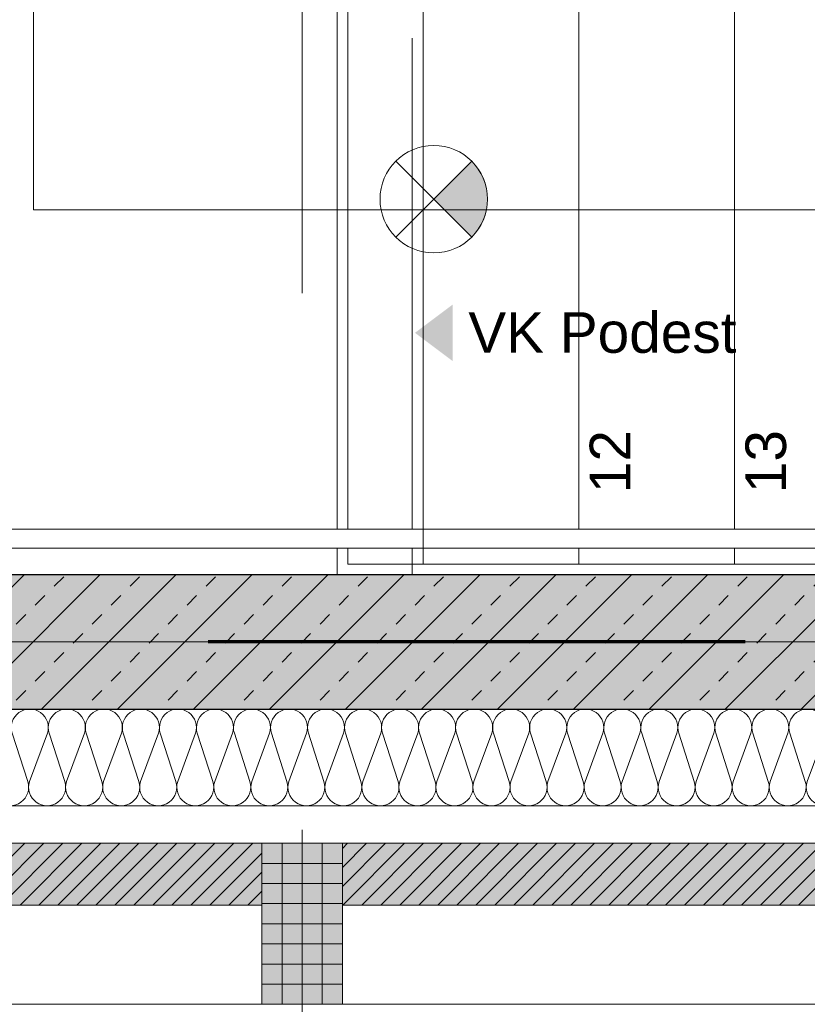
# Model space of a CAD drawing. Header units: metres. Extents: x -49 to 152, y -127 to 99.
# Tile 39 of 177: x -22.13 to -20.66, y -22.27 to -20.44. Entities that reach past the tile are written whole.
import ezdxf

# ---------------------------------------------------------------- set-up
doc = ezdxf.new("R2010")
doc.units = ezdxf.units.M
doc.header["$PDMODE"] = 1
doc.header["$PDSIZE"] = -2
for name, pattern in [('Achsen 01', [5.291531, 3.175, -1.058062, 0.352704, -0.705764]), ('gestrichelt - 01', [2, 1, -1]), ('Raster 01', [2, 1, -1])]:
    doc.linetypes.add(name, pattern=pattern)
doc.layers.get('0').update_dxf_attribs({"lineweight": 25})
for name, color, linetype, lineweight, true_color in [('013_Beton und Stahlbetonarbeiten-000 Sichtbeton-331 tragende Au', 5, 'Continuous', 5, 0x0000ff), ('013_Beton und Stahlbetonarbeiten-350 Stahlbeton Treppe Ansicht', 7, 'Continuous', 9, 0xa6a6a6), ('014_Fassadenarbeiten-000 Aufsicht Betonfertigteile', 7, 'Continuous', 9, 0xc0c0c0), ('014_Fassadenarbeiten-330 mineralische Dämmung', 7, 'Continuous', 9, 0x666666), ('AV1-Achsen', 1, 'Achsen 01', 18, 0xff0000), ('AV1-Raster', 7, 'Raster 01', 9, 0xa6a6a6)]:
    doc.layers.add(name, color=color, linetype=linetype, lineweight=lineweight, true_color=true_color)
for name, color, linetype, lineweight in [('013_Beton und Stahlbetonarbeiten-330 Außenwände', 7, 'Continuous', 25), ('014_Fassadenarbeiten-330 Betonfertigteile vertikal', 7, 'Continuous', 9), ('014_Fassadenarbeiten-330 Mauerwerk 11.5cm', 7, 'Continuous', 9), ('031_Metallbauarbeiten-340 Treppen Geländer', 7, 'Continuous', 9), ('_1.35m (3D)', 7, 'Continuous', 9), ('_GRU (2D)', 7, 'Continuous', 9), ('_OG 3 (2D)', 7, 'Continuous', 9), ('_OG 3 - DS (2D)', 7, 'Continuous', 9), ('AV1-Brandschutzkonzept-Brandschutzkonzept', 7, 'Continuous', 5), ('Bemaßung-Bemaßung', 7, 'Continuous', 9)]:
    doc.layers.add(name, color=color, linetype=linetype, lineweight=lineweight)
doc.layers.get('0').freeze()
doc.styles.add('Arial', font='arial.ttf')
doc.dimstyles.new('COE 50', dxfattribs={"dimtxt": 100.872396, "dimasz": 0.001414, "dimexe": 0.001, "dimexo": 0.01, "dimgap": 0.001, "dimtad": 1, "dimdec": 3, "dimtxsty": 'Arial', "dimblk": 'VW_SLASH-3', "dimblk1": 'VW_SLASH-3', "dimblk2": 'VW_SLASH-3', "dimcen": 0, "dimadec": 3, "dimazin": 0, "dimtfac": 0.8, "dimtdec": 3, "dimtix": 1, "dimtmove": 0, "dimatfit": 0, "dimldrblk": 'VW_SLASH-2', "dimfxl": 0.002, "dimfxlon": 1, "dimfrac": 2, "dimtolj": 1, "dimarcsym": 0})
pattern_1 = [(45, (0, 0), (0.01767767, -0.01767767), [])]

# ---------------------------------------------------------------- blocks, each defined once
blk = doc.blocks.new('Group-4')
at = {"layer": 'AV1-Raster'}
blk.add_line((-21.6, -22.95), (-21.6, 1.35), dxfattribs=at)
blk = doc.blocks.new('1.35m (3D)')
at = {"layer": 'AV1-Raster', "color": 7}
blk.add_blockref('Group-4', (0, 0), dxfattribs=at)
blk = doc.blocks.new('Group-5')
at = {"color": 255, "linetype": 'Continuous', "lineweight": 9, "transparency": 33554687}
blk.add_wipeout([(0.2575, 1.0674), (0.2282, 0.9967), (0.1575, 0.9674), (0.0868, 0.9967), (0.0575, 1.0674), (0.0868, 1.1381), (0.1575, 1.1674), (0.2282, 1.1381)], dxfattribs=at).dxf.layer = 'AV1-Brandschutzkonzept-Brandschutzkonzept'
at = {"layer": 'AV1-Brandschutzkonzept-Brandschutzkonzept', "linetype": 'Continuous', "lineweight": 0, "transparency": 33554687}
h = blk.add_hatch(color=92, dxfattribs=at)
edge = h.paths.add_edge_path()
edge.add_line((0.1575, 1.0674), (0.2282, 0.9967))
edge.add_arc((0.1575, 1.0674), 0.1, 315, 405)
edge.add_line((0.2282, 1.1381), (0.1575, 1.0674))
at = {"layer": 'AV1-Brandschutzkonzept-Brandschutzkonzept', "color": 92, "linetype": 'Continuous', "lineweight": 9, "transparency": 33554687}
for p, q in [((0.0868, 0.9967), (0.2282, 1.1381)), ((0.2282, 0.9967), (0.0868, 1.1381))]:
    blk.add_line(p, q, dxfattribs=at)
at = {"layer": 'AV1-Brandschutzkonzept-Brandschutzkonzept', "color": 92, "linetype": 'Continuous', "lineweight": 9, "transparency": 33554687, "flags": 128}
blk.add_lwpolyline([(0.1575, 1.0674), (0.2282, 0.9967, 0.414214), (0.2282, 1.1381)], format="xyb", close=True, dxfattribs=at)
at = {"layer": 'AV1-Brandschutzkonzept-Brandschutzkonzept', "color": 92, "linetype": 'Continuous', "lineweight": 9, "transparency": 33554687}
blk.add_circle((0.1575, 1.0674), 0.1, dxfattribs=at)
blk = doc.blocks.new('Sicherheitsbeleuchtung')
at = {"layer": 'AV1-Brandschutzkonzept-Brandschutzkonzept', "color": 7, "transparency": 33554687}
blk.add_blockref('Group-5', (0, 0), dxfattribs=at)
blk = doc.blocks.new('OG 3 - DS (2D)')
at = {"layer": 'AV1-Brandschutzkonzept-Brandschutzkonzept', "color": 7}
blk.add_blockref('Sicherheitsbeleuchtung', (-21.5125, -21.8424), dxfattribs=at)
blk = doc.blocks.new('Group-77')
at = {"layer": '013_Beton und Stahlbetonarbeiten-350 Stahlbeton Treppe Ansicht', "linetype": 'Raster 01'}
blk.add_line((-21.395, -21.475), (-21.395, -18.625), dxfattribs=at)
at = {"layer": '013_Beton und Stahlbetonarbeiten-350 Stahlbeton Treppe Ansicht', "color": 252, "linetype": 'Continuous', "true_color": 0x888888}
for p, q in [((-21.515, -21.455), (-21.515, -20.135)), ((-21.375, -21.455), (-21.375, -20.135))]:
    blk.add_line(p, q, dxfattribs=at)
at = {"layer": '013_Beton und Stahlbetonarbeiten-350 Stahlbeton Treppe Ansicht', "linetype": 'Continuous'}
for p, q in [((-21.085, -20.135), (-21.085, -21.455)), ((-20.795, -20.135), (-20.795, -21.455)), ((-17.755, -21.455), (-21.515, -21.455))]:
    blk.add_line(p, q, dxfattribs=at)
at = {"layer": '013_Beton und Stahlbetonarbeiten-350 Stahlbeton Treppe Ansicht', "linetype": 'Continuous', "flags": 128}
blk.add_lwpolyline([(-21.535, -18.625), (-21.535, -19.985), (-21.395, -19.985), (-21.395, -20.115), (-21.535, -20.115), (-21.535, -21.475)], dxfattribs=at)
at = {"layer": '013_Beton und Stahlbetonarbeiten-350 Stahlbeton Treppe Ansicht', "color": 8, "linetype": 'Continuous', "lineweight": 18, "transparency": 33554687, "flags": 128}
blk.add_lwpolyline([(-18.185, -20.795), (-22.1, -20.795), (-22.1, -19.305), (-18.185, -19.305)], dxfattribs=at)
at = {"layer": '013_Beton und Stahlbetonarbeiten-350 Stahlbeton Treppe Ansicht', "color": 7, "lineweight": 13, "transparency": 33554687}
blk.add_solid([(-21.32, -20.9715), (-21.39, -21.024), (-21.32, -21.0765)], dxfattribs=at)
at = {"layer": '013_Beton und Stahlbetonarbeiten-350 Stahlbeton Treppe Ansicht', "color": 7, "transparency": 33554687, "insert": (-21.32, -20.9856), "char_height": 0.07565, "attachment_point": 1, "line_spacing_factor": 0.971931, "style": 'Arial'}
blk.add_mtext(' VK Podest', dxfattribs=at)
at = {"layer": '013_Beton und Stahlbetonarbeiten-350 Stahlbeton Treppe Ansicht', "char_height": 0.07565, "attachment_point": 3, "rotation": 90, "line_spacing_factor": 0.971931, "style": 'Arial'}
for s, insert in [('12', (-21.0647, -21.2052, -3.29)), ('13', (-20.7747, -21.2052, -3.29))]:
    blk.add_mtext(s, dxfattribs=dict(at, insert=insert))
blk = doc.blocks.new('Group-79')
at = {"color": 255, "linetype": 'Continuous', "lineweight": 9}
blk.add_wipeout([(-22.74, -21.39), (-21.375, -21.39), (-21.375, -21.425), (-22.775, -21.425), (-22.775, -18.675), (-21.085, -18.675), (-21.085, -18.71), (-22.74, -18.71)], dxfattribs=at).dxf.layer = '031_Metallbauarbeiten-340 Treppen Geländer'
at = {"layer": '031_Metallbauarbeiten-340 Treppen Geländer', "color": 253, "linetype": 'Continuous', "lineweight": 9, "flags": 128}
blk.add_lwpolyline([(-22.74, -21.39), (-21.375, -21.39), (-21.375, -21.425), (-22.775, -21.425), (-22.775, -18.675), (-21.085, -18.675), (-21.085, -18.71), (-22.74, -18.71)], close=True, dxfattribs=at)
at = {"color": 255, "linetype": 'Continuous', "lineweight": 9}
blk.add_wipeout([(-21.375, -21.39), (-18.185, -21.39), (-18.185, -21.425), (-21.375, -21.425)], dxfattribs=at).dxf.layer = '031_Metallbauarbeiten-340 Treppen Geländer'
at = {"layer": '031_Metallbauarbeiten-340 Treppen Geländer', "color": 253, "linetype": 'Continuous', "lineweight": 9, "flags": 128}
blk.add_lwpolyline([(-21.375, -21.39), (-18.185, -21.39), (-18.185, -21.425), (-21.375, -21.425)], close=True, dxfattribs=at)
blk = doc.blocks.new('Group-328')
at = {"layer": '014_Fassadenarbeiten-330 mineralische Dämmung', "transparency": 33554687, "flags": 128}
blk.add_lwpolyline([(-21.86, 20.5942, -1.372995), (-21.86, 20.6598), (-21.77, 20.6265, 1.372583), (-21.77, 20.6921), (-21.86, 20.6632, -1.372995), (-21.86, 20.7287), (-21.77, 20.6955, 1.372583), (-21.77, 20.761), (-21.86, 20.7321, -1.372995), (-21.86, 20.7977), (-21.77, 20.7644, 1.372583), (-21.77, 20.83), (-21.86, 20.801, -1.372995), (-21.86, 20.8666), (-21.77, 20.8333, 1.372583), (-21.77, 20.8989), (-21.86, 20.87, -1.372995), (-21.86, 20.9356), (-21.77, 20.9023, 1.372583), (-21.77, 20.9679), (-21.86, 20.9389, -1.372995), (-21.86, 21.0045), (-21.77, 20.9712, 1.372583), (-21.77, 21.0368), (-21.86, 21.0079, -1.372995), (-21.86, 21.0734), (-21.77, 21.0402, 1.372583), (-21.77, 21.1057), (-21.86, 21.0768, -1.372995), (-21.86, 21.1424), (-21.77, 21.1091, 1.372583), (-21.77, 21.1747), (-21.86, 21.1458, -1.372995), (-21.86, 21.2113), (-21.77, 21.1781, 1.372583), (-21.77, 21.2436), (-21.86, 21.2147, -1.372995), (-21.86, 21.2803), (-21.77, 21.247, 1.372583), (-21.77, 21.3126), (-21.86, 21.2837, -1.372995), (-21.86, 21.3492), (-21.77, 21.316, 1.372583), (-21.77, 21.3815), (-21.86, 21.3526, -1.372995), (-21.86, 21.4182), (-21.77, 21.3849, 1.372583), (-21.77, 21.4505), (-21.86, 21.4215, -1.372995), (-21.86, 21.4871), (-21.77, 21.4538, 1.372583), (-21.77, 21.5194), (-21.86, 21.4905, -1.372995), (-21.86, 21.5561), (-21.77, 21.5228, 1.372583), (-21.77, 21.5884), (-21.86, 21.5594, -1.372995), (-21.86, 21.625), (-21.77, 21.5917, 1.372583), (-21.77, 21.6573), (-21.86, 21.6284, -1.372995), (-21.86, 21.694), (-21.77, 21.6607, 1.372583), (-21.77, 21.7263), (-21.86, 21.6973, -1.372995), (-21.86, 21.7629), (-21.77, 21.7296, 1.372583), (-21.77, 21.7952), (-21.86, 21.7663, -1.372995), (-21.86, 21.8318), (-21.77, 21.7986, 1.372583), (-21.77, 21.8641), (-21.86, 21.8352, -1.372995), (-21.86, 21.9008), (-21.77, 21.8675, 1.372583), (-21.77, 21.9331), (-21.86, 21.9042, -1.372995), (-21.86, 21.9697), (-21.77, 21.9365, 1.372583), (-21.77, 22.002), (-21.86, 21.9731, -1.372995), (-21.86, 22.0387), (-21.77, 22.0054, 1.372583), (-21.77, 22.071), (-21.86, 22.0421, -1.372995), (-21.86, 22.1076), (-21.77, 22.0744, 1.372583), (-21.77, 22.1399), (-21.86, 22.111, -1.372995), (-21.86, 22.1766)], format="xyb", dxfattribs=at)
blk = doc.blocks.new('Group-329')
at = {"layer": '014_Fassadenarbeiten-330 mineralische Dämmung', "transparency": 33554687}
blk.add_blockref('Group-328', (0, 0), dxfattribs=at)
blk = doc.blocks.new('Parametric Object-51')
at = {"layer": '014_Fassadenarbeiten-330 mineralische Dämmung', "color": 7, "transparency": 33554687}
blk.add_blockref('Group-329', (0, 0), dxfattribs=at)
at = {"layer": '014_Fassadenarbeiten-330 mineralische Dämmung', "color": 0, "flags": 1}
for tag in ['IFC_UUID', 'instanceID', 'prm0_name', 'prm0_type', 'prm0_value', 'prm1_name', 'prm1_type', 'prm1_value', 'prm2_name', 'prm2_type', 'prm2_value', 'prm3_name', 'prm3_type', 'prm3_value', 'prm4_name', 'prm4_type', 'prm4_value', 'prm5_name', 'prm5_type', 'prm5_value', 'prm6_name', 'prm6_type', 'prm6_value']:
    blk.add_attdef(tag, (-22.95, -21.9131), '', height=0.00018, dxfattribs=at)
blk = doc.blocks.new('VW_SLASH-3')
at = {"color": 0, "linetype": 'ByBlock', "lineweight": -2, "transparency": 16777216}
blk.add_line((0, 0), (-1, 0), dxfattribs=at)
at = {"color": 0, "linetype": 'Continuous', "lineweight": 15, "transparency": 16777216, "flags": 128}
blk.add_lwpolyline([(0.5, 0.5), (-0.5, -0.5)], dxfattribs=at)
blk = doc.blocks.new('*D530')
at = {"layer": 'Bemaßung-Bemaßung', "color": 0, "lineweight": -2}
for p, q in [((-22.825, -23.675), (-22.825, -23.825)), ((-21.725, -23.675), (-21.725, -23.825)), ((-21.7957, -23.775), (-22.7543, -23.775))]:
    blk.add_line(p, q, dxfattribs=at)
at = {"layer": 'Defpoints', "color": 0}
for p in [(-21.725, -21.475), (-22.825, -21.725), (-22.825, -23.775)]:
    blk.add_point(p, dxfattribs=at)
at = {"layer": 'Bemaßung-Bemaßung', "color": 0, "lineweight": -2, "xscale": 0.070693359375, "yscale": 0.070693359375, "zscale": 0.070693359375, "rotation": 180}
blk.add_blockref('VW_SLASH-3', (-22.825, -23.775), dxfattribs=at)
at = {"layer": 'Bemaßung-Bemaßung', "color": 0, "lineweight": -2, "xscale": 0.070693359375, "yscale": 0.070693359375, "zscale": 0.070693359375}
blk.add_blockref('VW_SLASH-3', (-21.725, -23.775), dxfattribs=at)
at = {"layer": 'Bemaßung-Bemaßung', "color": 0, "insert": (-22.275, -23.6644), "char_height": 0.10087, "attachment_point": 5, "style": 'Arial'}
blk.add_mtext('\\A1;1,10', dxfattribs=at)
blk = doc.blocks.new('VW_SLASH-2')
at = {"color": 0, "linetype": 'ByBlock', "lineweight": -2, "transparency": 16777216}
blk.add_line((0, 0), (-1, 0), dxfattribs=at)
at = {"color": 0, "linetype": 'Continuous', "lineweight": 15, "transparency": 16777216, "flags": 128}
blk.add_lwpolyline([(0.5, 0.5), (-0.5, -0.5)], dxfattribs=at)
blk = doc.blocks.new('*D531')
at = {"layer": 'Bemaßung-Bemaßung', "color": 0, "lineweight": -2}
for p, q in [((-21.725, -23.675), (-21.725, -23.825)), ((-21.475, -23.675), (-21.475, -23.825)), ((-21.5457, -23.775), (-21.6543, -23.775))]:
    blk.add_line(p, q, dxfattribs=at)
at = {"layer": 'Defpoints', "color": 0}
for p in [(-21.725, -21.475), (-21.475, -21.475), (-21.725, -23.775)]:
    blk.add_point(p, dxfattribs=at)
at = {"layer": 'Bemaßung-Bemaßung', "color": 0, "lineweight": -2, "xscale": 0.070693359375, "yscale": 0.070693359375, "zscale": 0.070693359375, "rotation": 180}
blk.add_blockref('VW_SLASH-3', (-21.725, -23.775), dxfattribs=at)
at = {"layer": 'Bemaßung-Bemaßung', "color": 0, "lineweight": -2, "xscale": 0.070693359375, "yscale": 0.070693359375, "zscale": 0.070693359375}
blk.add_blockref('VW_SLASH-3', (-21.475, -23.775), dxfattribs=at)
at = {"layer": 'Bemaßung-Bemaßung', "color": 0, "insert": (-21.6, -23.6735), "char_height": 0.10087, "attachment_point": 5, "style": 'Arial'}
blk.add_mtext('\\A1;25', dxfattribs=at)
blk = doc.blocks.new('*D532')
at = {"layer": 'Bemaßung-Bemaßung', "color": 0, "lineweight": -2}
for p, q in [((-21.475, -23.675), (-21.475, -23.825)), ((-19.025, -23.675), (-19.025, -23.825)), ((-19.0957, -23.775), (-21.4043, -23.775))]:
    blk.add_line(p, q, dxfattribs=at)
at = {"layer": 'Defpoints', "color": 0}
for p in [(-21.475, -21.475), (-19.025, -21.475), (-21.475, -23.775)]:
    blk.add_point(p, dxfattribs=at)
at = {"layer": 'Bemaßung-Bemaßung', "color": 0, "lineweight": -2, "xscale": 0.070693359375, "yscale": 0.070693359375, "zscale": 0.070693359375, "rotation": 180}
blk.add_blockref('VW_SLASH-3', (-21.475, -23.775), dxfattribs=at)
at = {"layer": 'Bemaßung-Bemaßung', "color": 0, "lineweight": -2, "xscale": 0.070693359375, "yscale": 0.070693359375, "zscale": 0.070693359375}
blk.add_blockref('VW_SLASH-3', (-19.025, -23.775), dxfattribs=at)
at = {"layer": 'Bemaßung-Bemaßung', "color": 0, "insert": (-20.25, -23.6644), "char_height": 0.10087, "attachment_point": 5, "style": 'Arial'}
blk.add_mtext('\\A1;2,45', dxfattribs=at)
blk = doc.blocks.new('Group-881')
at = {"layer": 'AV1-Achsen'}
blk.add_line((-43.35, -21.6), (4.2, -21.6), dxfattribs=at)
blk = doc.blocks.new('GRU (2D)')
at = {"layer": 'AV1-Achsen', "color": 7}
blk.add_blockref('Group-881', (0, 0), dxfattribs=at)
blk = doc.blocks.new('OG 3 (2D)')
at = {"layer": '014_Fassadenarbeiten-330 Betonfertigteile vertikal', "linetype": 'Continuous', "lineweight": 0}
blk.add_hatch(color=9, dxfattribs=at).paths.add_polyline_path([(-21.525, -21.975), (-21.675, -21.975), (-21.675, -22.275), (-21.525, -22.275)])
at = {"layer": '014_Fassadenarbeiten-330 Betonfertigteile vertikal', "linetype": 'Continuous', "lineweight": 9}
h = blk.add_hatch(dxfattribs=at)
h.set_pattern_fill('Stahlbetonfertigteil-1', color=8, style=0, pattern_type=2)
h.set_pattern_definition([(-90, (0, 0), (0.0375, 0), [])])
h.paths.add_polyline_path([(-21.525, -21.975), (-21.675, -21.975), (-21.675, -22.275), (-21.525, -22.275)])
at = {"layer": '014_Fassadenarbeiten-330 Betonfertigteile vertikal', "linetype": 'Continuous', "lineweight": 13}
h = blk.add_hatch(dxfattribs=at)
h.set_pattern_fill('Stahlbetonfertigteil', color=8, style=0, pattern_type=2)
h.set_pattern_definition([(0, (0, 0), (2e-18, -0.0375), [])])
h.paths.add_polyline_path([(-21.525, -21.975), (-21.675, -21.975), (-21.675, -22.275), (-21.525, -22.275)])
at = {"layer": '014_Fassadenarbeiten-330 Mauerwerk 11.5cm', "linetype": 'Continuous', "lineweight": 0, "true_color": 0xd19783}
for points in [[(-21.675, -21.975), (-21.675, -22.09), (-22.875, -22.09), (-22.875, -21.975)], [(-20.325, -21.975), (-20.325, -22.09), (-21.525, -22.09), (-21.525, -21.975)]]:
    blk.add_hatch(color=33, dxfattribs=at).paths.add_polyline_path(points)
at = {"layer": '014_Fassadenarbeiten-330 Mauerwerk 11.5cm', "linetype": 'Continuous', "lineweight": 9}
h = blk.add_hatch(dxfattribs=at)
h.set_pattern_fill('Mauerwerk Münster', color=8, style=0, pattern_type=2)
h.set_pattern_definition(pattern_1)
h.paths.add_polyline_path([(-21.675, -21.975), (-21.675, -22.09), (-22.875, -22.09), (-22.875, -21.975)])
h = blk.add_hatch(dxfattribs=at)
h.set_pattern_fill('Mauerwerk Münster', color=8, style=0, pattern_type=2)
h.set_pattern_definition(pattern_1)
h.paths.add_polyline_path([(-20.325, -21.975), (-20.325, -22.09), (-21.525, -22.09), (-21.525, -21.975)])
at = {"layer": '014_Fassadenarbeiten-000 Aufsicht Betonfertigteile', "flags": 128}
blk.add_lwpolyline([(-39.455, -21.905), (0.305, -21.905), (0.675, -22.275), (-39.825, -22.275)], close=True, dxfattribs=at)
at = {"layer": '014_Fassadenarbeiten-330 Betonfertigteile vertikal', "flags": 128}
blk.add_lwpolyline([(-21.525, -21.975), (-21.675, -21.975), (-21.675, -22.275), (-21.525, -22.275)], close=True, dxfattribs=at)
at = {"layer": '014_Fassadenarbeiten-330 Mauerwerk 11.5cm', "flags": 128}
for points in [[(-21.675, -21.975), (-21.675, -22.09), (-22.875, -22.09), (-22.875, -21.975)], [(-20.325, -21.975), (-20.325, -22.09), (-21.525, -22.09), (-21.525, -21.975)]]:
    blk.add_lwpolyline(points, close=True, dxfattribs=at)
at = {"layer": '014_Fassadenarbeiten-330 mineralische Dämmung', "flags": 128}
blk.add_lwpolyline([(-22.95, -21.725), (-18.9, -21.725), (-18.9, -21.905), (-22.95, -21.905)], close=True, dxfattribs=at)
at = {"layer": 'AV1-Brandschutzkonzept-Brandschutzkonzept', "color": 14, "linetype": 'gestrichelt - 01', "lineweight": 70, "transparency": 33554687}
blk.add_line((-18.775, -21.6), (-22.95, -21.6), dxfattribs=at)
at = {"layer": '013_Beton und Stahlbetonarbeiten-350 Stahlbeton Treppe Ansicht', "color": 7}
blk.add_blockref('Group-77', (0, 0), dxfattribs=at)
at = {"layer": '014_Fassadenarbeiten-330 mineralische Dämmung', "rotation": 90}
blk.add_blockref('Parametric Object-51', (0, 0), dxfattribs=at)
at = {"layer": '013_Beton und Stahlbetonarbeiten-330 Außenwände', "linetype": 'Continuous', "lineweight": 0, "true_color": 0xc0c0c0}
blk.add_hatch(color=9, dxfattribs=at).paths.add_polyline_path([(-18.775, -21.475), (-23.075, -21.475), (-23.075, -21.725), (-18.775, -21.725)])
at = {"layer": '013_Beton und Stahlbetonarbeiten-330 Außenwände', "linetype": 'Continuous', "lineweight": 13}
h = blk.add_hatch(dxfattribs=at)
h.set_pattern_fill('Stahlbeton', color=251, style=0, pattern_type=2)
h.set_pattern_definition([(45, (0, 0), (0.07071068, -0.07071068), [0.025, -0.025])])
h.paths.add_polyline_path([(-18.775, -21.475), (-23.075, -21.475), (-23.075, -21.725), (-18.775, -21.725)])
h = blk.add_hatch(dxfattribs=at)
h.set_pattern_fill('Stahlbeton-1', color=251, style=0, pattern_type=2)
h.set_pattern_definition([(-135, (0.03106, -0.03313), (0.07071068, -0.07071068), [])])
h.paths.add_polyline_path([(-18.775, -21.475), (-23.075, -21.475), (-23.075, -21.725), (-18.775, -21.725)])
at = {"layer": '013_Beton und Stahlbetonarbeiten-000 Sichtbeton-331 tragende Au', "color": 30}
blk.add_solid([(-18.825, -21.525), (-18.775, -21.475), (-22.875, -21.525), (-22.825, -21.475)], dxfattribs=at)
at = {"layer": '013_Beton und Stahlbetonarbeiten-330 Außenwände', "flags": 128}
blk.add_lwpolyline([(-18.775, -21.475), (-23.075, -21.475), (-23.075, -21.725), (-18.775, -21.725)], close=True, dxfattribs=at)
at = {"layer": '031_Metallbauarbeiten-340 Treppen Geländer', "color": 7}
blk.add_blockref('Group-79', (0, 0), dxfattribs=at)
at = {"layer": 'Bemaßung-Bemaßung'}
for base, p1, p2, text, picture, middle in [((-22.825, -23.775), (-21.725, -21.475), (-22.825, -21.725), '1,10', '*D530', (-22.275, -23.6644)), ((-21.725, -23.775), (-21.475, -21.475), (-21.725, -21.475), '25', '*D531', (-21.6, -23.6735)), ((-21.475, -23.775), (-19.025, -21.475), (-21.475, -21.475), '2,45', '*D532', (-20.25, -23.6644))]:
    dim = blk.add_linear_dim(base=base, p1=p1, p2=p2, text=text, dimstyle='COE 50', override={"dimtxt": 0.100872, "dimasz": 0.070693, "dimexe": 0.05, "dimgap": 0.05, "dimpost": '<>', "dimtxsty": 'Arial', "dimtmove": 2, "dimfxl": 0.1}, dxfattribs=at)
    dim.commit()
    dim.dimension.update_dxf_attribs({"geometry": picture, "text_midpoint": middle})

msp = doc.modelspace()

# ---------------------------------------------------------------- block references
at = {"layer": '_1.35m (3D)'}
msp.add_blockref('1.35m (3D)', (0, 0), dxfattribs=at)

# ---------------------------------------------------------------- next in the draw order: block references
at = {"layer": '_OG 3 - DS (2D)'}
msp.add_blockref('OG 3 - DS (2D)', (0, 0), dxfattribs=at)

# ---------------------------------------------------------------- next in the draw order: block references
at = {"layer": '_OG 3 (2D)'}
msp.add_blockref('OG 3 (2D)', (0, 0), dxfattribs=at)

# ---------------------------------------------------------------- next in the draw order: block references
at = {"layer": '_GRU (2D)'}
msp.add_blockref('GRU (2D)', (0, 0), dxfattribs=at)

doc.saveas('drawing.dxf')
